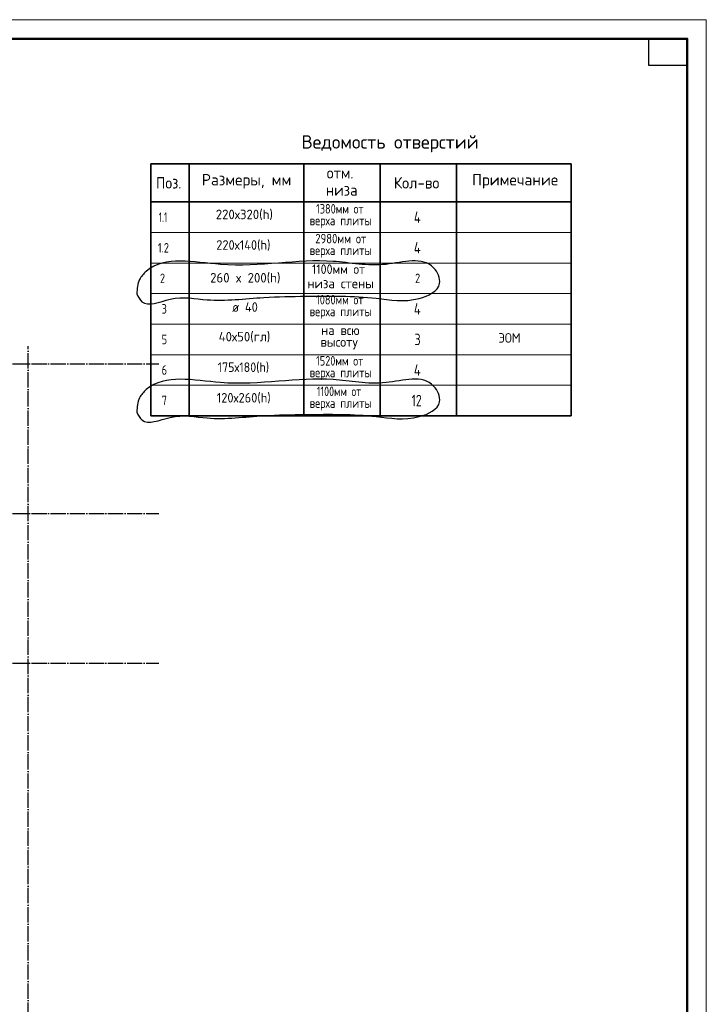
# Model space of a CAD drawing. Header units: millimetres. Extents: x -49773 to 2322955, y -3321 to 58485.
# Tile 194 of 256: x 813221 to 831189, y 32183 to 57961. Entities that reach past the tile are written whole.
import ezdxf

# ---------------------------------------------------------------- set-up
doc = ezdxf.new("R2010")
doc.units = ezdxf.units.MM
doc.linetypes.add('______11', pattern=[500, 400, -50, 0, -50])
doc.linetypes.add('______5', pattern=[1100, 800, -100, 100, -100])
doc.layers.add('Standard', color=7, linetype='Continuous', lineweight=25)
doc.layers.add('тонкая', color=7, linetype='Continuous', lineweight=25)
doc.layers.add('Осевая линия_ общее', color=7, linetype='______5', lineweight=13, true_color=0xa0a0a0)
doc.styles.add('ISOCPEUR', font='txt')

msp = doc.modelspace()

# ---------------------------------------------------------------- linework, layer by layer
at = {"layer": 'Standard', "color": 7, "linetype": 'Continuous', "lineweight": 35, "transparency": 33554687}
for p, q in [((816655.3, 54190), (827655.3, 54190)), ((816655.3, 53190), (816655.3, 54190)), ((817655.3, 53190), (817655.3, 54190)), ((820655.3, 53190), (820655.3, 54190)), ((822655.3, 53190), (822655.3, 54190)), ((824655.3, 53190), (824655.3, 54190)), ((827655.3, 53190), (827655.3, 54190)), ((816655.3, 53190), (827655.3, 53190)), ((816655.3, 52390), (816655.3, 53190)), ((817655.3, 52390), (817655.3, 53190)), ((820655.3, 52390), (820655.3, 53190)), ((822655.3, 52390), (822655.3, 53190)), ((824655.3, 52390), (824655.3, 53190)), ((827655.3, 52390), (827655.3, 53190)), ((816655.3, 50790), (816655.3, 52390)), ((817655.3, 50790), (817655.3, 52390)), ((820655.3, 50790), (820655.3, 52390)), ((822655.3, 50790), (822655.3, 52390)), ((824655.3, 50790), (824655.3, 52390)), ((827655.3, 50790), (827655.3, 52390)), ((816655.3, 49990), (816655.3, 50790)), ((817655.3, 49990), (817655.3, 50790)), ((820655.3, 49990), (820655.3, 50790)), ((822655.3, 49990), (822655.3, 50790)), ((824655.3, 49990), (824655.3, 50790)), ((827655.3, 49990), (827655.3, 50790)), ((816655.3, 47590), (816655.3, 49990)), ((817655.3, 47590), (817655.3, 49990)), ((820655.3, 47590), (820655.3, 49990)), ((822655.3, 47590), (822655.3, 49990)), ((824655.3, 47590), (824655.3, 49990)), ((827655.3, 47590), (827655.3, 49990)), ((816655.3, 47590), (827655.3, 47590))]:
    msp.add_line(p, q, dxfattribs=at)
at = {"layer": 'Standard', "color": 7, "linetype": 'Continuous', "lineweight": 13, "transparency": 33554687}
for p, q in [((816655.3, 52390), (827655.3, 52390)), ((816655.3, 51590), (827655.3, 51590)), ((816655.3, 50790), (827655.3, 50790)), ((816655.3, 50790), (827655.3, 50790)), ((816655.3, 50790), (827655.3, 50790)), ((816655.3, 49990), (827655.3, 49990)), ((816655.3, 49990), (827655.3, 49990)), ((816655.3, 49190), (827655.3, 49190)), ((816655.3, 48390), (827655.3, 48390)), ((816655.3, 47590), (827655.3, 47590))]:
    msp.add_line(p, q, dxfattribs=at)
msp.add_lwpolyline([(789189.3, -1438.7), (831189.3, -1438.7), (831189.3, 57961.3), (789189.3, 57961.3), (789189.3, -1438.7)], close=True, dxfattribs=at)
at = {"layer": 'Standard', "color": 7, "linetype": 'Continuous', "lineweight": 50, "transparency": 33554687}
msp.add_lwpolyline([(791189.3, 57461.3), (830689.3, 57461.3), (830689.3, -938.7), (791189.3, -938.7), (791189.3, 57461.3)], close=True, dxfattribs=at)
at = {"layer": 'Standard', "color": 7, "linetype": 'Continuous', "lineweight": 25, "transparency": 33554687}
msp.add_lwpolyline([(830689.3, 57461.3), (830689.3, 56761.3), (829689.3, 56761.3), (829689.3, 57461.3), (830689.3, 57461.3)], close=True, dxfattribs=at)
at = {"layer": 'Осевая линия_ общее', "color": 253, "linetype": '______11', "lineweight": -3, "true_color": 0xa0a0a0, "transparency": 33554687}
for p, q in [((813444.9, 6823.6), (813444.9, 49413.6)), ((795524.9, 48953.6), (816864.9, 48953.6)), ((795524.9, 45033.6), (816864.9, 45033.6)), ((795524.9, 41113.6), (816864.9, 41113.6))]:
    msp.add_line(p, q, dxfattribs=at)
at = {"layer": 'тонкая'}
for points in [[(816286.9, 50781.5), (816358.2, 51158.8), (816533.5, 51372.8), (818473.9, 51554.9), (821422.7, 51633.2), (822808.4, 51556.2), (824054.1, 51464.5), (824210.3, 51053.7), (823672.7, 50663.6), (822551.8, 50668.6), (820706.8, 50720.1), (819609.8, 50689.8), (818127.1, 50628.6), (817154, 50643.9), (816415.2, 50577.7), (816286.9, 50781.5)], [(816286.9, 47686.3), (816358.2, 48063.6), (816533.5, 48277.6), (818473.9, 48459.8), (821422.7, 48538), (822808.4, 48461), (824054.1, 48369.3), (824210.3, 47958.5), (823672.7, 47568.4), (822551.8, 47573.5), (820706.8, 47624.9), (819609.8, 47594.6), (818127.1, 47533.5), (817154, 47548.7), (816415.2, 47482.5), (816286.9, 47686.3)]]:
    msp.add_spline(points, degree=3, dxfattribs=at)

# ---------------------------------------------------------------- texts
at = {"layer": 'Standard', "color": 7, "linetype": 'Continuous', "lineweight": 35, "transparency": 33554687, "insert": (820597.8, 54490), "char_height": 350, "width": 5000.008, "attachment_point": 7, "style": 'ISOCPEUR'}
msp.add_mtext('\\W0.99;Ведомость отверстий', dxfattribs=at)
at = {"layer": 'Standard', "color": 7, "linetype": 'Continuous', "lineweight": 25, "transparency": 33554687, "attachment_point": 7, "style": 'ISOCPEUR'}
for s, insert, char_height, width in [('\\W0.93;отм.', (821255.6, 53801.7), 300, 949.137), ('\\W0.92;Поз.', (816787.8, 53540), 300, 872.987), ('\\W0.97;Размеры, мм', (817985.3, 53540), 300, 2484.956), ('\\W0.95;Кол-во', (823010.3, 53540), 300, 1432.278), ('\\W0.97;Примечание', (825060.3, 53540), 300, 2334.401), ('\\W0.93;низа', (821233.1, 53351.7), 300, 994.409), ('\\W0.78;1380мм от', (820976.2, 52885), 250, 1430.702), ('\\W0.68;1.1', (816861.1, 52665), 250, 410.403), ('\\W0.97;220х320(h)', (818352.5, 52713.3), 250, 1719.912), ('\\W0.80;4', (823535.3, 52640), 300, 359.83), ('\\W0.81;верха плиты', (820809.5, 52510), 250, 1767.265), ('\\W0.81;2980мм от', (820955.3, 52105), 250, 1475.317), ('\\W0.79;1.2', (816836.1, 51865), 250, 473.384), ('\\W0.94;220х140(h)', (818365, 51913.3), 250, 1691.442), ('\\W0.80;4', (823535.3, 51840), 300, 359.83), ('\\W0.81;верха плиты', (820809.5, 51730), 250, 1767.265), ('\\W0.91;1100мм от', (820867.8, 51305), 250, 1663.315), ('\\W0.78;2', (816891.9, 51065), 250, 272.013), ('\\W0.97;260 x 200(h)', (818205.3, 51055), 250, 2020.613), ('\\W0.78;2', (823567.8, 51065), 250, 272.013), ('\\W0.97;низа стены', (820749.1, 50930), 250, 1908.186), ('\\W0.94;ø 40', (818777.5, 50313.3), 250, 866.912), ('\\W0.78;1080мм от', (820976.2, 50505), 250, 1430.702), ('\\W0.80;4', (823535.3, 50240), 300, 359.83), ('\\W0.78;3', (816936.1, 50265), 250, 272.004), ('\\W0.81;верха плиты', (820809.5, 50130), 250, 1767.265), ('\\W0.97;40х50(гл)', (818427.5, 49513.3), 250, 1569.729), ('\\W0.95;на всю', (821111.6, 49705), 250, 1181.495), ('\\W0.93;ЭОМ', (825750.3, 49505), 250, 740.466), ('\\W0.78;5', (816936.1, 49465), 250, 272.004), ('\\W0.96;высоту', (821092.8, 49330), 250, 1219.004), ('\\W0.78;3', (823550.3, 49440), 300, 326.397), ('\\W0.91;175х180(h)', (818402.5, 48713.3), 250, 1612.632), ('\\W0.78;1520мм от', (820976.2, 48905), 250, 1430.702), ('\\W0.78;6', (816936.1, 48665), 250, 272.004), ('\\W0.80;4', (823535.3, 48640), 300, 359.83), ('\\W0.81;верха плиты', (820809.5, 48530), 250, 1767.265), ('\\W0.76;1100мм от', (820997, 48105), 250, 1386.114), ('\\W0.78;7', (816936.1, 47865), 250, 272.004), ('{\\W0.9400;120х260(h)}', (818377.5, 47913.3), 250, 1666.269), ('\\W0.75;12', (823475.3, 47840), 300, 472.289), ('\\W0.81;верха плиты', (820809.5, 47730), 250, 1767.265)]:
    msp.add_mtext(s, dxfattribs=dict(at, insert=insert, char_height=char_height, width=width))

doc.saveas('drawing.dxf')
